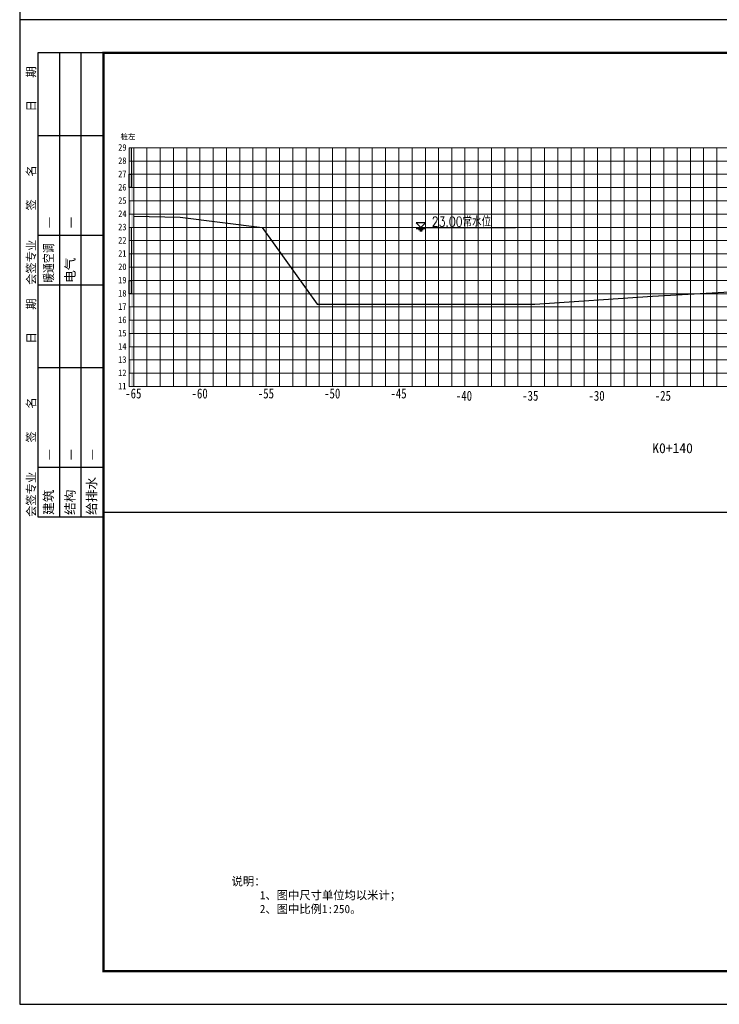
# Model space of a CAD drawing. Extents: x 475446 to 490894, y 3788879 to 3821323.
# Tile 27 of 75: x 484347 to 484558, y 3817959 to 3818256. Entities that reach past the tile are written whole.
import ezdxf
from ezdxf.enums import TextEntityAlignment as Align

# ---------------------------------------------------------------- set-up
doc = ezdxf.new("R2010")
doc.units = 0
doc.header["$LTSCALE"] = 0.5
doc.layers.get('0').update_dxf_attribs({"linetype": 'CONTINUOUS'})
doc.layers.add('2', color=61, linetype='CONTINUOUS', lineweight=30)
doc.layers.add('钢筋', color=12, linetype='CONTINUOUS', lineweight=30)
for name, color, linetype in [('dmx', 1, 'CONTINUOUS'), ('TK-PUBLIC', 7, 'CONTINUOUS'), ('断面', 7, 'CONTINUOUS')]:
    doc.layers.add(name, color=color, linetype=linetype)
doc.styles.add('HZ', font='rs.shx', dxfattribs={"width": 0.8, "bigfont": 'hztxt.shx'})
doc.styles.get("Standard").update_dxf_attribs({"font": 'rs.shx', "bigfont": 'hztxt.shx'})
doc.styles.add('新标识1', font='simhei_0.ttf')
doc.styles.add('等线体', font='simhei_0.ttf')

# ---------------------------------------------------------------- blocks, each defined once
blk = doc.blocks.new('03')
at = {"linetype": 'Continuous'}
for points in [[(484429.42, 3817862.61), (484431.22, 3817862.61), (484431.22, 3817852.61), (484429.42, 3817852.61)], [(484431.22, 3817852.61), (484433.02, 3817852.61), (484433.02, 3817842.61), (484431.22, 3817842.61)], [(484429.42, 3817842.61), (484431.22, 3817842.61), (484431.22, 3817832.61), (484429.42, 3817832.61)], [(484431.22, 3817832.61), (484433.02, 3817832.61), (484433.02, 3817822.61), (484431.22, 3817822.61)], [(484429.42, 3817822.61), (484431.22, 3817822.61), (484431.22, 3817812.61), (484429.42, 3817812.61)], [(484431.23, 3817812.63), (484433.03, 3817812.63), (484433.03, 3817802.63), (484431.23, 3817802.63)], [(484429.42, 3817802.61), (484431.22, 3817802.61), (484431.22, 3817792.61), (484429.42, 3817792.61)], [(484431.22, 3817792.61), (484433.02, 3817792.61), (484433.02, 3817782.61), (484431.22, 3817782.61)], [(484429.42, 3817782.61), (484431.22, 3817782.61), (484431.22, 3817772.61), (484429.42, 3817772.61)], [(484431.22, 3817772.61), (484433.02, 3817772.61), (484433.02, 3817762.61), (484431.22, 3817762.61)], [(484429.42, 3817762.61), (484431.22, 3817762.61), (484431.22, 3817752.61), (484429.42, 3817752.61)], [(484431.22, 3817752.61), (484433.02, 3817752.61), (484433.02, 3817742.61), (484431.22, 3817742.61)], [(484429.42, 3817742.61), (484431.22, 3817742.61), (484431.22, 3817732.61), (484429.42, 3817732.61)], [(484431.23, 3817732.63), (484433.03, 3817732.63), (484433.03, 3817722.63), (484431.23, 3817722.63)], [(484429.42, 3817722.61), (484431.22, 3817722.61), (484431.22, 3817712.61), (484429.42, 3817712.61)], [(484431.23, 3817712.63), (484433.03, 3817712.63), (484433.03, 3817702.63), (484431.23, 3817702.63)], [(484429.42, 3817702.61), (484431.22, 3817702.61), (484431.22, 3817692.61), (484429.42, 3817692.61)], [(484431.23, 3817692.63), (484433.03, 3817692.63), (484433.03, 3817682.63), (484431.23, 3817682.63)]]:
    blk.add_hatch(color=7, dxfattribs=at).paths.add_polyline_path(points)
at = {"color": 3, "linetype": 'Continuous', "lineweight": 9}
for p, q in [((484433.02, 3817862.61), (485262.47, 3817862.61)), ((484433.02, 3817712.61), (485262.47, 3817712.61)), ((484433.02, 3817682.61), (485262.47, 3817682.61))]:
    blk.add_line(p, q, dxfattribs=at)
at = {"color": 3, "linetype": 'Continuous'}
for p, q in [((484646.02, 3817806.14), (484649.56, 3817802.61)), ((484653.09, 3817806.14), (484646.02, 3817806.14)), ((484649.56, 3817802.61), (484653.09, 3817806.14)), ((484645.99, 3817801.78), (484653.12, 3817801.78)), ((484646.9, 3817802.61), (484720.91, 3817802.61)), ((484647.78, 3817800.95), (484651.34, 3817800.95)), ((484648.67, 3817800.12), (484650.45, 3817800.12)), ((484410.03, 3817587.96), (485271.92, 3817587.96))]:
    blk.add_line(p, q, dxfattribs=at)
at = {"linetype": 'Continuous', "flags": 128}
for points in [[(484429.42, 3817842.61), (484431.22, 3817842.61), (484431.22, 3817832.61), (484429.42, 3817832.61)], [(484429.42, 3817762.61), (484431.22, 3817762.61), (484431.22, 3817752.61), (484429.42, 3817752.61)]]:
    blk.add_lwpolyline(points, close=True, dxfattribs=at)
at = {"layer": '2', "color": 7, "lineweight": 9}
for points in [[(484433.02, 3817862.61), (484433.02, 3817682.61)], [(484433.02, 3817862.61), (484433.02, 3817682.61)], [(484433.02, 3817862.61), (484433.02, 3817682.61)], [(484442.88, 3817862.61), (484442.88, 3817682.61)], [(484452.88, 3817862.61), (484452.88, 3817682.61)], [(484462.88, 3817862.61), (484462.88, 3817682.61)], [(484472.88, 3817862.61), (484472.88, 3817682.61)], [(484482.88, 3817862.61), (484482.88, 3817682.61)], [(484492.88, 3817862.61), (484492.88, 3817682.61)], [(484502.88, 3817862.61), (484502.88, 3817682.61)], [(484512.88, 3817862.61), (484512.88, 3817682.61)], [(484522.88, 3817862.61), (484522.88, 3817682.61)], [(484532.88, 3817862.61), (484532.88, 3817682.61)], [(484542.88, 3817862.61), (484542.88, 3817682.61)], [(484552.88, 3817862.61), (484552.88, 3817682.61)], [(484582.88, 3817862.61), (484582.88, 3817682.61)], [(484592.88, 3817862.61), (484592.88, 3817682.61)], [(484602.88, 3817862.61), (484602.88, 3817682.61)], [(484612.88, 3817862.61), (484612.88, 3817682.61)], [(484622.88, 3817862.61), (484622.88, 3817682.61)], [(484632.88, 3817862.61), (484632.88, 3817682.61)], [(484642.88, 3817862.61), (484642.88, 3817682.61)], [(484652.88, 3817862.61), (484652.88, 3817682.61)], [(484662.88, 3817862.61), (484662.88, 3817682.61)], [(484672.75, 3817862.61), (484672.75, 3817682.61)], [(484682.75, 3817862.61), (484682.75, 3817682.61)], [(484692.75, 3817862.61), (484692.75, 3817682.61)], [(484702.75, 3817862.61), (484702.75, 3817682.61)], [(484712.75, 3817862.61), (484712.75, 3817682.61)], [(484722.75, 3817862.61), (484722.75, 3817682.61)], [(484732.75, 3817862.61), (484732.75, 3817682.61)], [(484742.75, 3817862.61), (484742.75, 3817682.61)], [(484752.75, 3817862.61), (484752.75, 3817682.61)], [(484762.75, 3817862.61), (484762.75, 3817682.61)], [(484772.75, 3817862.61), (484772.75, 3817682.61)], [(484782.75, 3817862.61), (484782.75, 3817682.61)], [(484812.75, 3817862.61), (484812.75, 3817682.61)], [(484822.75, 3817862.61), (484822.75, 3817682.61)], [(484832.75, 3817862.61), (484832.75, 3817682.61)], [(484842.75, 3817862.61), (484842.75, 3817682.61)], [(484852.75, 3817862.61), (484852.75, 3817682.61)], [(484862.75, 3817862.61), (484862.75, 3817682.61)], [(484872.75, 3817862.61), (484872.75, 3817682.61)]]:
    blk.add_lwpolyline(points, dxfattribs=at)
at = {"layer": '2', "color": 7, "lineweight": 9, "flags": 128}
for points in [[(484562.88, 3817862.61), (484562.88, 3817682.61)], [(484572.88, 3817862.61), (484572.88, 3817682.61)], [(484792.75, 3817862.61), (484792.75, 3817682.61)], [(484802.75, 3817862.61), (484802.75, 3817682.61)]]:
    blk.add_lwpolyline(points, dxfattribs=at)
at = {"layer": '2', "color": 0, "lineweight": 9}
for points in [[(484433.02, 3817852.61), (485262.47, 3817852.61)], [(484433.02, 3817842.61), (485262.47, 3817842.61)], [(484433.02, 3817832.61), (485262.47, 3817832.61)], [(484433.02, 3817822.61), (485262.47, 3817822.61)], [(484433.02, 3817812.61), (485262.47, 3817812.61)], [(484433.02, 3817792.61), (485262.47, 3817792.61)], [(484433.02, 3817782.61), (485262.47, 3817782.61)], [(484433.02, 3817772.61), (485262.47, 3817772.61)], [(484433.02, 3817762.61), (485262.47, 3817762.61)], [(484433.02, 3817752.61), (485262.47, 3817752.61)], [(484433.02, 3817742.61), (485262.47, 3817742.61)], [(484433.02, 3817732.61), (485262.47, 3817732.61)], [(484433.02, 3817722.61), (485262.47, 3817722.61)], [(484433.02, 3817702.61), (485262.47, 3817702.61)], [(484433.02, 3817692.61), (485262.47, 3817692.61)]]:
    blk.add_lwpolyline(points, dxfattribs=at)
at = {"layer": '2', "color": 3, "lineweight": 9}
blk.add_lwpolyline([(484433.02, 3817802.61), (485262.47, 3817802.61)], dxfattribs=at)
at = {"layer": 'dmx', "linetype": 'Continuous', "lineweight": 30}
for p, q in [((484433.02, 3817811.11), (484468.08, 3817810.21)), ((484468.08, 3817810.21), (484529.71, 3817802.61)), ((484529.71, 3817802.61), (484571.18, 3817744.61)), ((484824.09, 3817750.61), (484894.15, 3817754.61)), ((484571.18, 3817744.61), (484654.78, 3817744.61)), ((484654.78, 3817744.61), (484735.41, 3817744.61)), ((484735.41, 3817744.61), (484824.09, 3817750.61))]:
    blk.add_line(p, q, dxfattribs=at)
at = {"layer": 'TK-PUBLIC', "color": 3}
for p, q in [((485396.92, 3817959.21), (484346.92, 3817959.21)), ((484346.92, 3817216.71), (485396.92, 3817216.71))]:
    blk.add_line(p, q, dxfattribs=at)
at = {"layer": 'TK-PUBLIC'}
for p, q in [((484346.92, 3817959.21), (484346.92, 3817216.71)), ((484409.42, 3817934.21), (484360.67, 3817934.21)), ((484360.67, 3817934.21), (484360.67, 3817584.21)), ((484376.92, 3817934.21), (484376.92, 3817584.21)), ((484393.17, 3817934.21), (484393.17, 3817584.21)), ((484409.42, 3817871.71), (484360.67, 3817871.71)), ((484360.67, 3817796.71), (484409.42, 3817796.71)), ((484360.67, 3817759.21), (484409.42, 3817759.21)), ((484409.42, 3817696.71), (484360.67, 3817696.71)), ((484360.67, 3817621.71), (484409.42, 3817621.71)), ((484360.67, 3817584.21), (484409.42, 3817584.21))]:
    blk.add_line(p, q, dxfattribs=at)
at = {"layer": 'TK-PUBLIC', "color": 5, "lineweight": 50}
for p, q in [((485271.92, 3817934.21), (484409.42, 3817934.21)), ((484410.03, 3817934.21), (484410.03, 3817241.71)), ((484409.42, 3817241.71), (485271.92, 3817241.71))]:
    blk.add_line(p, q, dxfattribs=at)
at = {"layer": '断面', "color": 3, "lineweight": 15}
for points in [[(484433.02, 3817862.61), (484429.42, 3817862.61)], [(484429.42, 3817862.61), (484429.42, 3817792.61)], [(484433.02, 3817862.61), (484429.42, 3817862.61)], [(484431.22, 3817862.61), (484431.22, 3817832.61)], [(484433.02, 3817852.61), (484429.42, 3817852.61)], [(484433.02, 3817852.61), (484429.42, 3817852.61)], [(484433.02, 3817842.61), (484429.42, 3817842.61)], [(484433.02, 3817842.61), (484429.42, 3817842.61)], [(484429.42, 3817832.61), (484433.02, 3817832.61)], [(484433.02, 3817832.61), (484429.42, 3817832.61)], [(484433.02, 3817822.61), (484429.42, 3817822.61)], [(484433.02, 3817812.61), (484429.42, 3817812.61)], [(484433.02, 3817802.61), (484429.42, 3817802.61)], [(484429.42, 3817802.61), (484429.42, 3817682.61)], [(484433.02, 3817802.61), (484429.42, 3817802.61)], [(484431.22, 3817802.61), (484431.22, 3817752.61)], [(484433.02, 3817792.61), (484429.42, 3817792.61)], [(484433.02, 3817792.61), (484429.42, 3817792.61)], [(484433.02, 3817782.61), (484429.42, 3817782.61)], [(484433.02, 3817782.61), (484429.42, 3817782.61)], [(484433.02, 3817772.61), (484429.42, 3817772.61)], [(484433.02, 3817772.61), (484429.42, 3817772.61)], [(484433.02, 3817762.61), (484429.42, 3817762.61)], [(484433.02, 3817762.61), (484429.42, 3817762.61)], [(484429.42, 3817752.61), (484433.02, 3817752.61)], [(484433.02, 3817752.61), (484429.42, 3817752.61)], [(484433.02, 3817742.61), (484429.42, 3817742.61)], [(484433.02, 3817732.61), (484429.42, 3817732.61)], [(484433.02, 3817722.61), (484429.42, 3817722.61)], [(484433.02, 3817712.61), (484429.42, 3817712.61)], [(484433.02, 3817712.61), (484429.42, 3817712.61)], [(484433.02, 3817702.61), (484429.42, 3817702.61)], [(484433.02, 3817692.61), (484429.42, 3817692.61)], [(484433.02, 3817692.61), (484429.42, 3817692.61)], [(484433.02, 3817682.61), (484429.42, 3817682.61)]]:
    blk.add_lwpolyline(points, dxfattribs=at)
at = {"style": '等线体'}
blk.add_text('桩左', height=4, dxfattribs=at).set_placement((484423, 3817869.02))
at = {"color": 3, "linetype": 'Continuous', "style": 'HZ', "width": 0.8}
blk.add_text('23.00常水位', height=7.5, dxfattribs=at).set_placement((484680.15, 3817807.48), align=Align.MIDDLE)
at = {"layer": 'TK-PUBLIC', "style": '新标识1'}
for s, p in [('日    期', (484358.8, 3817890.02)), ('签    名', (484358.8, 3817815.35)), ('会签专业', (484358.8, 3817759.21)), ('日    期', (484358.8, 3817715.02)), ('签    名', (484358.8, 3817640.35)), ('会签专业', (484358.8, 3817584.21))]:
    blk.add_text(s, height=6.25, rotation=90, dxfattribs=at).set_placement(p)
at = {"layer": 'TK-PUBLIC', "color": 111, "style": '新标识1'}
for s, p in [('—', (484372.22, 3817802)), ('—', (484388.47, 3817802)), ('电气', (484388.47, 3817760.75)), ('—', (484372.22, 3817627)), ('—', (484388.47, 3817627)), ('—', (484404.72, 3817627)), ('给排水', (484404.72, 3817585.75)), ('建筑', (484372.22, 3817585.75)), ('结构', (484388.47, 3817585.75))]:
    blk.add_text(s, height=7, rotation=90, dxfattribs=at).set_placement(p)
at = {"layer": 'TK-PUBLIC', "color": 111, "style": '新标识1', "width": 0.78}
blk.add_text('暖通空调', height=7, rotation=90, dxfattribs=at).set_placement((484372.22, 3817760.75))
at = {"layer": '断面', "color": 7, "style": '等线体', "width": 0.8}
for s, p in [('29', (484421.22, 3817858.91)), ('28', (484421.22, 3817848.91)), ('27', (484421.22, 3817838.91)), ('26', (484421.22, 3817828.91)), ('25', (484421.22, 3817818.91)), ('24', (484421.22, 3817808.91)), ('23', (484421.22, 3817798.91)), ('22', (484421.22, 3817788.91)), ('21', (484421.22, 3817778.91)), ('20', (484421.22, 3817768.91)), ('19', (484421.22, 3817758.91)), ('18', (484421.22, 3817748.91)), ('17', (484421.22, 3817738.91)), ('16', (484421.22, 3817728.91)), ('15', (484421.22, 3817718.91)), ('14', (484421.22, 3817708.91)), ('13', (484421.22, 3817698.91)), ('12', (484421.22, 3817688.91)), ('11', (484421.22, 3817678.91))]:
    blk.add_text(s, height=5, dxfattribs=at).set_placement(p, align=Align.BOTTOM_LEFT)
for s, p in [('-65', (484432.64, 3817677.31)), ('-60', (484482.64, 3817677.31)), ('-55', (484532.64, 3817677.31)), ('-50', (484582.64, 3817677.31)), ('-45', (484632.64, 3817677.31)), ('-40', (484682.01, 3817675.57)), ('-35', (484732.01, 3817675.57)), ('-30', (484782.01, 3817675.57)), ('-25', (484832.01, 3817675.57))]:
    blk.add_text(s, height=7.5, dxfattribs=at).set_placement(p, align=Align.MIDDLE)
at = {"layer": '断面', "color": 7, "style": '等线体'}
blk.add_text('K0+140', height=7.5, dxfattribs=at).set_placement((484839.34, 3817636.04), align=Align.MIDDLE)
at = {"layer": '钢筋', "color": 3, "lineweight": 9, "insert": (484506.76, 3817312.55), "char_height": 6.25, "width": 410.8376, "attachment_point": 1}
blk.add_mtext('{\\fFangSong_GB2312|b0|i0|c134|p49;说明：\\P     1、图中尺寸单位均以米计；\\P     2、图中比例1:250。}', dxfattribs=at)

msp = doc.modelspace()

# ---------------------------------------------------------------- linework, layer by layer
at = {"layer": 'TK-PUBLIC'}
msp.add_line((484346.92, 3818553.21), (484346.92, 3817959.21), dxfattribs=at)

# ---------------------------------------------------------------- block references
at = {"color": 3, "linetype": 'Continuous', "xscale": 0.4000000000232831, "yscale": 0.3999999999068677, "zscale": 0.4}
msp.add_blockref('03', (290608.15, 2291072.52), dxfattribs=at)

doc.saveas('drawing.dxf')
